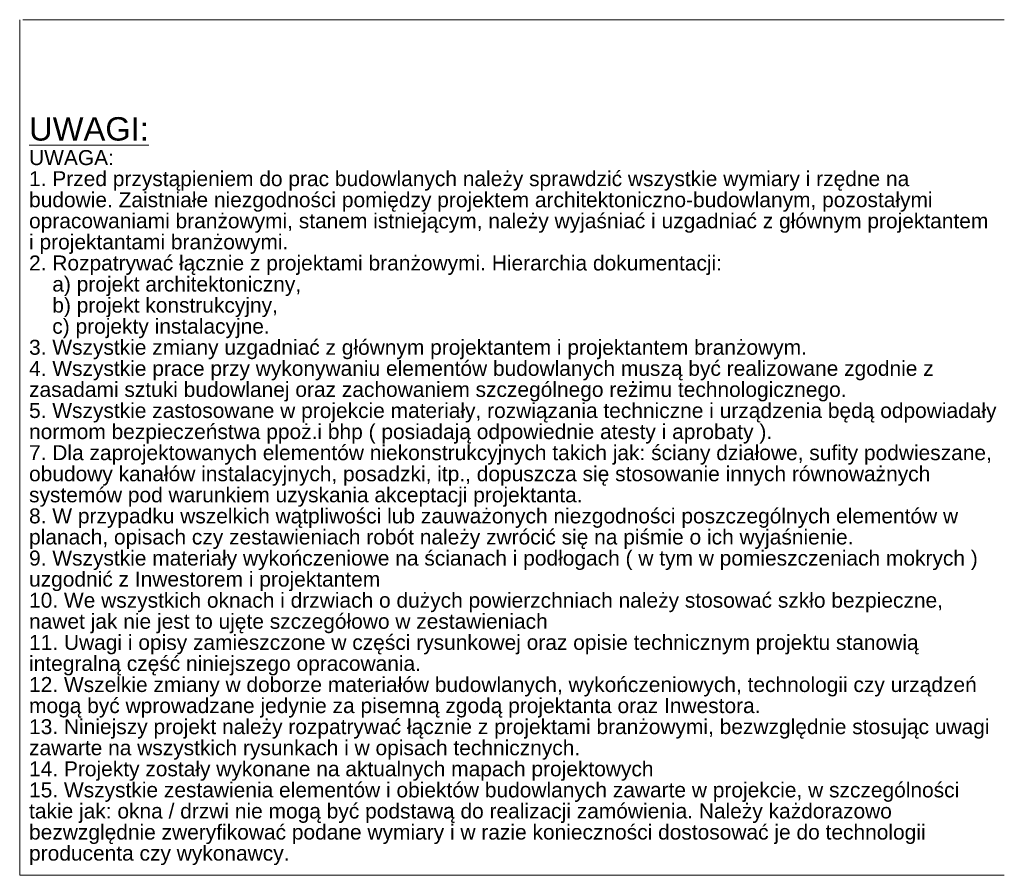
# Model space of a CAD drawing. Header units: millimetres. Extents: x 11 to 55443, y -2 to 19464.
# Tile 2 of 135: x 210 to 315, y 241 to 333. Entities that reach past the tile are written whole.
import ezdxf
from ezdxf.xclip import XClip

# ---------------------------------------------------------------- set-up
doc = ezdxf.new("R2010")
doc.units = ezdxf.units.MM
doc.header["$MEASUREMENT"] = 0
doc.header["$XCLIPFRAME"] = 0
doc.layers.add('00_Uwagi_1_0_Nr_pióra__1', color=7, linetype='Continuous', lineweight=13)
doc.styles.add('STYL_AUTOMATYCZNY_1', font='arial.ttf')

# ---------------------------------------------------------------- blocks, each defined once
blk = doc.blocks.new('Rysunek_1_1', base_point=(262.8550433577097, 286.8197577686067))
at = {"layer": '00_Uwagi_1_0_Nr_pióra__1', "color": 7, "linetype": 'Continuous', "lineweight": 13}
for p, q in [((315.4482836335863, 332.526831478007), (210.2618030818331, 332.5269850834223)), ((210.2618030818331, 332.526831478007), (210.2618030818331, 241.1125309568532)), ((315.4482836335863, 241.1125309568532), (315.4482836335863, 332.5269850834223)), ((210.2618030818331, 241.1125309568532), (315.4482836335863, 241.1125309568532))]:
    blk.add_line(p, q, dxfattribs=at)
at = {"layer": '00_Uwagi_1_0_Nr_pióra__1', "color": 7, "linetype": 'Continuous', "lineweight": 13, "insert": (211.2618030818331, 242.1993370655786), "char_height": 2.5, "width": 103.1864805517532, "attachment_point": 7, "line_spacing_factor": 0.8442841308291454, "style": 'STYL_AUTOMATYCZNY_1'}
blk.add_mtext('\\A1;{\\pql;\\fArial|b0|i0|c238|p0;\\L\\W1.000000;\\LUWAGI:\\P\\pql;\\fArial|b0|i0|c238|p0;\\l\\H0.640000x;\\W1.000000;\\lUWAGA:\\P\\pql;\\fArial|b0|i0|c238|p0;\\W1.000000;1. Przed przystąpieniem do prac budowlanych należy sprawdzić wszystkie wymiary i rzędne na budowie. Zaistniałe niezgodności pomiędzy projektem architektoniczno-budowlanym, pozostałymi opracowaniami branżowymi, stanem istniejącym, należy wyjaśniać i uzgadniać z głównym projektantem i projektantami branżowymi.\\P\\pql;\\fArial|b0|i0|c238|p0;\\W1.000000;2. Rozpatrywać łącznie z projektami branżowymi. Hierarchia dokumentacji:\\P\\pql;\\fArial|b0|i0|c238|p0;\\W1.000000;    a) projekt architektoniczny,\\P\\pql;\\fArial|b0|i0|c238|p0;\\W1.000000;    b) projekt konstrukcyjny,\\P\\pql;\\fArial|b0|i0|c238|p0;\\W1.000000;    c) projekty instalacyjne.\\P\\pql;\\fArial|b0|i0|c238|p0;\\W1.000000;3. Wszystkie zmiany uzgadniać z głównym projektantem i projektantem branżowym.\\P\\pql;\\fArial|b0|i0|c238|p0;\\W1.000000;4. Wszystkie prace przy wykonywaniu elementów budowlanych muszą być realizowane zgodnie z zasadami sztuki budowlanej oraz zachowaniem szczególnego reżimu technologicznego.\\P\\pql;\\fArial|b0|i0|c238|p0;\\W1.000000;5. Wszystkie zastosowane w projekcie materiały, rozwiązania techniczne i urządzenia będą odpowiadały normom bezpieczeństwa ppoż.i bhp ( posiadają odpowiednie atesty i aprobaty ).\\P\\pql;\\fArial|b0|i0|c238|p0;\\W1.000000;7. Dla zaprojektowanych elementów niekonstrukcyjnych takich jak: ściany działowe, sufity podwieszane, obudowy kanałów instalacyjnych, posadzki, itp., dopuszcza się stosowanie innych równoważnych systemów pod warunkiem uzyskania akceptacji projektanta.\\P\\pql;\\fArial|b0|i0|c238|p0;\\W1.000000;8. W przypadku wszelkich wątpliwości lub zauważonych niezgodności poszczególnych elementów w planach, opisach czy zestawieniach robót należy zwrócić się na piśmie o ich wyjaśnienie.\\P\\pql;\\fArial|b0|i0|c238|p0;\\W1.000000;9. Wszystkie materiały wykończeniowe na ścianach i podłogach ( w tym w pomieszczeniach mokrych ) uzgodnić z Inwestorem i projektantem\\P\\pql;\\fArial|b0|i0|c238|p0;\\W1.000000;10. We wszystkich oknach i drzwiach o dużych powierzchniach należy stosować szkło bezpieczne, nawet jak nie jest to ujęte szczegółowo w zestawieniach\\P\\pql;\\fArial|b0|i0|c238|p0;\\W1.000000;11. Uwagi i opisy zamieszczone w części rysunkowej oraz opisie technicznym projektu stanowią integralną część niniejszego opracowania.\\P\\pql;\\fArial|b0|i0|c238|p0;\\W1.000000;12. Wszelkie zmiany w doborze materiałów budowlanych, wykończeniowych, technologii czy urządzeń mogą być wprowadzane jedynie za pisemną zgodą projektanta oraz Inwestora.\\P\\pql;\\fArial|b0|i0|c238|p0;\\W1.000000;13. Niniejszy projekt należy rozpatrywać łącznie z projektami branżowymi, bezwzględnie stosując uwagi zawarte na wszystkich rysunkach i w opisach technicznych.\\P\\pql;\\fArial|b0|i0|c238|p0;\\W1.000000;14. Projekty zostały wykonane na aktualnych mapach projektowych\\P\\pql;\\fArial|b0|i0|c238|p0;\\W1.000000;15. Wszystkie zestawienia elementów i obiektów budowlanych zawarte w projekcie, w szczególności takie jak: okna / drzwi nie mogą być podstawą do realizacji zamówienia. Należy każdorazowo bezwzględnie zweryfikować podane wymiary i w razie konieczności dostosować je do technologii producenta czy wykonawcy.}', dxfattribs=at)

msp = doc.modelspace()

# ---------------------------------------------------------------- block references
at = {"color": 151, "linetype": 'Continuous', "lineweight": 13, "true_color": 0x80c2ff}
ref = msp.add_blockref('Rysunek_1_1', (262.8550433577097, 286.8197577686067), dxfattribs=at)
XClip(ref).set_block_clipping_path([(210.2618030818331, 241.1125309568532), (315.4482836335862, 332.5269845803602)])

doc.saveas('drawing.dxf')
